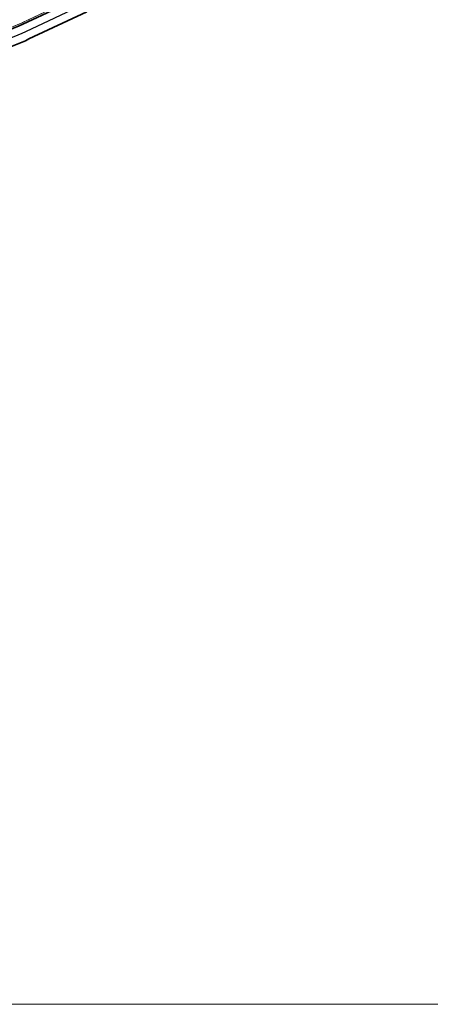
# Model space of a CAD drawing. Extents: x 184439 to 185588, y 575314 to 576044.
# Tile 5 of 13: x 184800 to 184903, y 575314 to 575561. Entities that reach past the tile are written whole.
import ezdxf

# ---------------------------------------------------------------- set-up
doc = ezdxf.new("R2010")
doc.units = 0
for name, color, linetype, lineweight in [('gw-nw-kruinlijn', 90, 'Continuous', 35), ('mk-nw-streep 0.20', 7, 'Continuous', 35), ('vh-nw-halfverharding', 30, 'Continuous', 25), ('vh-nw-randverharding', 6, 'Continuous', 35)]:
    doc.layers.add(name, color=color, linetype=linetype, lineweight=lineweight)

msp = doc.modelspace()

# ---------------------------------------------------------------- linework, layer by layer
at = {"color": 7, "linetype": 'Continuous', "lineweight": 0}
msp.add_lwpolyline([(184439.11, 576044.35), (185587.97, 576044.35), (185587.97, 575314.46), (184439.11, 575314.46)], close=True, dxfattribs=at)
at = {"layer": 'gw-nw-kruinlijn', "flags": 128}
msp.add_lwpolyline([(184683.83, 575509.62), (184686.22, 575509.95), (184688.69, 575510.35), (184688.72, 575510.36), (184688.98, 575510.4), (184691.7, 575511.04), (184694.41, 575511.74), (184697.09, 575512.51), (184699.39, 575513.22), (184699.75, 575513.34), (184702.39, 575514.24), (184705, 575515.21), (184707.59, 575516.23), (184710.14, 575517.33), (184711.9, 575518.12), (184793.45, 575551.88), (184801.81, 575555.24), (184802.68, 575555.72), (184817.13, 575562.53)], dxfattribs=at)
at = {"layer": 'mk-nw-streep 0.20', "const_width": 0.2, "flags": 128}
for points in [[(184801, 575559.79), (184815.45, 575566.6)], [(184688.29, 575514.75), (184690.83, 575515.35), (184693.43, 575516.03), (184696, 575516.77), (184698.21, 575517.46), (184698.56, 575517.58), (184701.09, 575518.44), (184703.6, 575519.37), (184706.08, 575520.37), (184708.53, 575521.42), (184710.21, 575522.19), (184801.01, 575559.77)]]:
    msp.add_lwpolyline(points, dxfattribs=at)
at = {"layer": 'vh-nw-halfverharding', "flags": 128}
msp.add_lwpolyline([(184688.76, 575512.4), (184691.31, 575513), (184693.96, 575513.69), (184696.6, 575514.44), (184698.85, 575515.15), (184699.21, 575515.27), (184701.8, 575516.15), (184704.36, 575517.1), (184706.9, 575518.11), (184709.41, 575519.19), (184711.13, 575519.97), (184801.01, 575557.17), (184801.91, 575557.57), (184816.37, 575564.38)], dxfattribs=at)
at = {"layer": 'vh-nw-randverharding', "flags": 128}
msp.add_lwpolyline([(184688.37, 575514.36), (184690.91, 575514.96), (184693.52, 575515.64), (184696.1, 575516.38), (184698.31, 575517.07), (184698.67, 575517.19), (184701.21, 575518.06), (184703.72, 575519), (184706.21, 575519.99), (184708.67, 575521.05), (184710.37, 575521.82), (184800.24, 575559.02), (184801.15, 575559.42), (184815.6, 575566.23)], dxfattribs=at)

doc.saveas('drawing.dxf')
